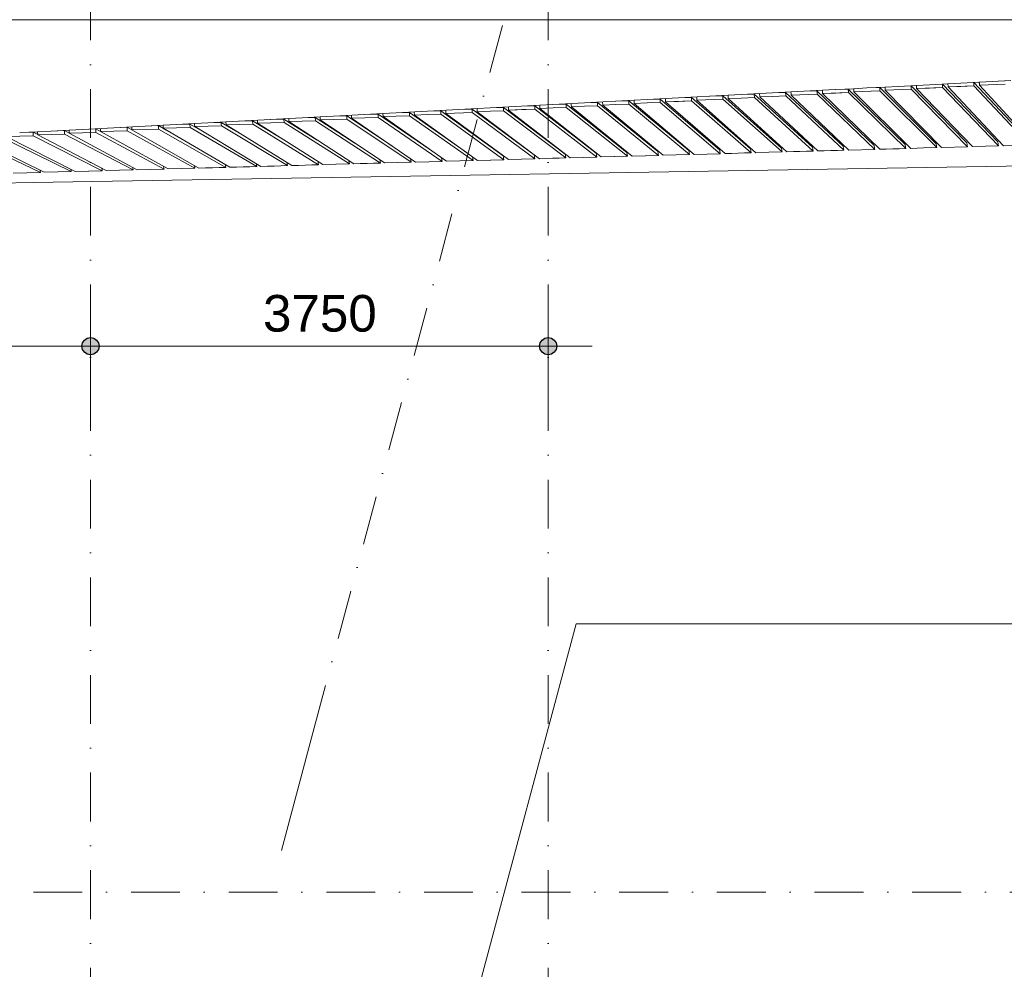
# Model space of a CAD drawing. Header units: millimetres. Extents: x -2530 to 151695, y -8763 to 71774.
# Tile 64 of 126: x 65461 to 73529, y 9155 to 16937. Entities that reach past the tile are written whole.
import ezdxf

# ---------------------------------------------------------------- set-up
doc = ezdxf.new("R2010")
doc.units = ezdxf.units.MM
doc.linetypes.add('RR_Level', pattern=[800, 400, -200, 0, -200])
for name, color, linetype, lineweight in [('A-____-____-DIMS', 211, 'Continuous', 9), ('A-____-____-DIMS-200', 211, 'Continuous', 9), ('A-DETL-____-OTLN', 90, 'Continuous', 13), ('A-FLOR-____-OTLN', 192, 'Continuous', 18), ('A-WALL-____-OTLN', 113, 'Continuous', 18), ('S-GRID-____-OTLN', 1, 'Continuous', 9)]:
    doc.layers.add(name, color=color, linetype=linetype, lineweight=lineweight)
doc.styles.add('Arial_2', font='arial.ttf', dxfattribs={"height": 300})
doc.dimstyles.new('1_5mm_interne_maten_en_details', dxfattribs={"dimscale": 304.8, "dimtxt": 1.004192, "dimasz": 1.83727, "dimexe": 0.984252, "dimexo": 0.0625, "dimgap": 0.098425, "dimtad": 1, "dimdec": 0, "dimlfac": 304.8, "dimzin": 0, "dimdsep": 46, "dimtxsty": 'Arial_2', "dimblk1": 'DOTSMALL', "dimblk2": 'DOTSMALL', "dimsah": 1, "dimcen": 0.09, "dimdle": 1.181102, "dimazin": 0, "dimtfac": 1, "dimtdec": 4, "dimtix": 1, "dimtmove": 0, "dimatfit": 3, "dimfxl": 0.003229, "dimfxlon": 1, "dimtvp": 1, "dimtfill": 1, "dimtolj": 1, "dimtzin": 0, "dimlwd": 13, "dimlwe": 13, "dimarcsym": 2})

# ---------------------------------------------------------------- blocks, each defined once
blk = doc.blocks.new('027_Gilde - ATC_FacadeModel_rvt-1-plot_V2 Copy 1')
at = {"layer": 'A-FLOR-____-OTLN', "color": 90}
for p, q in [((53703.8, 16936.5), (77244.1, 16936.2)), ((72401.8, 16376.8), (72552.9, 16384.8)), ((72552.9, 16384.8), (72658.8, 16390.4)), ((72658.8, 16390.4), (72915.9, 16403.9)), ((72915.9, 16403.9), (73581.6, 16439)), ((70859.5, 16295.5), (71266.9, 16317)), ((71269.2, 16317.1), (71373.6, 16322.6)), ((71373.6, 16322.6), (71630.6, 16336.2)), ((71630.6, 16336.2), (72038.5, 16357.7)), ((72038.5, 16357.7), (72144.7, 16363.3)), ((72144.8, 16363.3), (72295.7, 16371.2)), ((72295.7, 16371.2), (72401.8, 16376.8)), ((69317.1, 16214.2), (69574.2, 16227.7)), ((69574.2, 16227.7), (69723.7, 16235.6)), ((69723.7, 16235.6), (69831.2, 16241.3)), ((69831.2, 16241.3), (70088.3, 16254.8)), ((70088.3, 16254.8), (70495.3, 16276.3)), ((70495.3, 16276.3), (70602.4, 16281.9)), ((70602.4, 16281.9), (70859.5, 16295.5)), ((67774.8, 16132.8), (67923.2, 16140.7)), ((67923.2, 16140.7), (68031.8, 16146.4)), ((68031.9, 16146.4), (68437.7, 16167.8)), ((68437.7, 16167.8), (68545.9, 16173.5)), ((68546, 16173.5), (69060.1, 16200.6)), ((69060.1, 16200.6), (69209.3, 16208.5)), ((69209.3, 16208.5), (69317.1, 16214.2)), ((65975.4, 16038), (66489.5, 16065.1)), ((66489.5, 16065.1), (66637.1, 16072.9)), ((66637.1, 16072.9), (66746.6, 16078.6)), ((66746.6, 16078.6), (66894.3, 16086.4)), ((66894.3, 16086.4), (67003.6, 16092.2)), ((67003.6, 16092.2), (67151.6, 16100)), ((67151.6, 16100), (67517.7, 16119.3)), ((67517.7, 16119.3), (67666, 16127.1)), ((67666, 16127.1), (67774.8, 16132.8)), ((65461.3, 16010.9), (65608.2, 16018.6)), ((65608.2, 16018.6), (65718.3, 16024.4)), ((65718.4, 16024.4), (65865.4, 16032.2)), ((65865.4, 16032.2), (65975.4, 16038)), ((76891.9, 15794.2), (65570.7, 15601.1)), ((58474.5, 15491.3), (65570.7, 15601.1))]:
    blk.add_line(p, q, dxfattribs=at)
at = {"layer": 'A-WALL-____-OTLN', "color": 90}
for p, q in [((77245.4, 16936.2), (53703.8, 16936.5)), ((72508, 16380.1), (72401.7, 16376.8)), ((72508, 16380.1), (72401.7, 16376.8)), ((72508, 16380.1), (72969.8, 15920.5)), ((72508.4, 16366.3), (72508, 16380.1)), ((72508, 16380.1), (72969.8, 15920.5)), ((72508, 16380.1), (72508.4, 16366.3)), ((72553.6, 16359.5), (72552.8, 16387.1)), ((72553.6, 16359.5), (72552.8, 16387.1)), ((72764.9, 16393.7), (72658.8, 16390.4)), ((72764.9, 16393.7), (72658.8, 16390.4)), ((72764.9, 16393.7), (73223.1, 15927.7)), ((72765.6, 16366.1), (72764.9, 16393.7)), ((72764.9, 16393.7), (73223.1, 15927.7)), ((72764.9, 16393.7), (72765.6, 16366.1)), ((72810.8, 16373.1), (72810, 16400.6)), ((72810.8, 16373.1), (72810, 16400.6)), ((72810.8, 16373.1), (73022.6, 16379.7)), ((72915.9, 16403.9), (73021.8, 16407.2)), ((73021.8, 16407.2), (72915.9, 16403.9)), ((72916.7, 16376.4), (73022.6, 16379.7)), ((73021.8, 16407.2), (73476.4, 15934.8)), ((73022.6, 16379.7), (73021.8, 16407.2)), ((73021.8, 16407.2), (73476.4, 15934.8)), ((73021.8, 16407.2), (73022.6, 16379.7)), ((73022.6, 16379.7), (73481.9, 15902.3)), ((73022.6, 16379.7), (73481.9, 15902.3)), ((73068, 16386.7), (73067.2, 16414.2)), ((73068, 16386.7), (73067.2, 16414.2)), ((73068, 16386.7), (73279.5, 16393.3)), ((73173.7, 16390), (73068, 16386.7)), ((73068, 16386.7), (73522.9, 15903.6)), ((73522.9, 15903.6), (73068, 16386.7)), ((73173, 16417.5), (73278.7, 16420.8)), ((73278.7, 16420.8), (73173, 16417.5)), ((73173.7, 16390), (73279.5, 16393.3)), ((73278.7, 16420.8), (73729.7, 15942)), ((73279.5, 16393.3), (73278.7, 16420.8)), ((73278.7, 16420.8), (73729.7, 15942)), ((73278.7, 16420.8), (73279.5, 16393.3)), ((73279.5, 16393.3), (73735.3, 15909.4)), ((73279.5, 16393.3), (73735.3, 15909.4)), ((73325.1, 16400.3), (73324.4, 16427.7)), ((73324.8, 16414), (73324.4, 16427.7)), ((73324.8, 16414), (73325.1, 16400.3)), ((73325.1, 16400.3), (73536.4, 16406.9)), ((73536.4, 16406.9), (73325.1, 16400.3)), ((73325.1, 16400.3), (73776.5, 15910.7)), ((73325.1, 16400.3), (73776.5, 15910.7)), ((73535.7, 16434.4), (73430, 16431)), ((73535.7, 16434.4), (73430, 16431)), ((70966.5, 16298.8), (70859.4, 16295.5)), ((70859.5, 16295.5), (70966.5, 16298.8)), ((70966.5, 16298.8), (71450.2, 15877.8)), ((70967.2, 16270.8), (70966.5, 16298.8)), ((70966.5, 16298.8), (71450.2, 15877.8)), ((70966.5, 16298.8), (70966.8, 16284.8)), ((71010.4, 16277.9), (71009.7, 16303.4)), ((71010.1, 16291.8), (71009.7, 16303.4)), ((71223.4, 16312.3), (71116.5, 16309)), ((71223.4, 16312.3), (71116.5, 16309)), ((71223.4, 16312.3), (71703.4, 15884.9)), ((71223.8, 16298.4), (71223.4, 16312.3)), ((71223.4, 16312.3), (71703.4, 15884.9)), ((71223.4, 16312.3), (71224.2, 16284.4)), ((71223.8, 16298.4), (71224.2, 16284.4)), ((71267.6, 16291.5), (71266.9, 16317)), ((71267.6, 16291.5), (71266.9, 16317)), ((71373.6, 16322.6), (71480.3, 16325.9)), ((71480.3, 16325.9), (71373.6, 16322.6)), ((71481.1, 16298), (71374.3, 16294.7)), ((71374.3, 16294.7), (71481.1, 16298)), ((71480.3, 16325.9), (71956.7, 15892)), ((71481.1, 16298), (71480.3, 16325.9)), ((71480.3, 16325.9), (71956.7, 15892)), ((71480.3, 16325.9), (71481.1, 16298)), ((71481.1, 16298), (71962.2, 15859.8)), ((71481.1, 16298), (71962.2, 15859.8)), ((71524.8, 16305.1), (71524.1, 16330.5)), ((71524.8, 16305.1), (71524.1, 16330.5)), ((71524.8, 16305.1), (71631.4, 16308.4)), ((71631.4, 16308.4), (71524.8, 16305.1)), ((71524.8, 16305.1), (72001.5, 15861.1)), ((71524.8, 16305.1), (72001.5, 15861.1)), ((71630.6, 16336.2), (71737.2, 16339.4)), ((71737.2, 16339.4), (71630.6, 16336.2)), ((71738, 16311.6), (71631.4, 16308.4)), ((71631.4, 16308.4), (71738, 16311.6)), ((71737.2, 16339.4), (72209.9, 15899.1)), ((71738, 16311.6), (71737.2, 16339.4)), ((71737.2, 16339.4), (72210, 15899.1)), ((71737.2, 16339.4), (71738, 16311.6)), ((71738, 16311.6), (72215.4, 15866.9)), ((71738, 16311.6), (72215.4, 15866.9)), ((71781.3, 16346.4), (71781.6, 16332.5)), ((71781.6, 16332.5), (71781.3, 16346.4)), ((71782, 16318.7), (71781.6, 16332.5)), ((71781.6, 16332.5), (71782, 16318.7)), ((71782, 16318.7), (71994.9, 16325.2)), ((71994.9, 16325.2), (71782, 16318.7)), ((71782, 16318.7), (72255.1, 15868.1)), ((71782, 16318.7), (72255.1, 15868.1)), ((71994.1, 16353), (71887.7, 16349.7)), ((71994.1, 16353), (71887.7, 16349.7)), ((71994.1, 16353), (72463.2, 15906.2)), ((71994.5, 16339.1), (71994.1, 16353)), ((71994.1, 16353), (72463.2, 15906.2)), ((71994.1, 16353), (71994.5, 16339.1)), ((71994.5, 16339.1), (71994.9, 16325.2)), ((71994.5, 16339.1), (71994.9, 16325.2)), ((71994.9, 16325.2), (72468.7, 15874)), ((71994.9, 16325.2), (72468.7, 15874)), ((72039.2, 16332.3), (72038.5, 16360)), ((72039.2, 16332.3), (72038.5, 16360)), ((72039.2, 16332.3), (72251.8, 16338.9)), ((72145.5, 16335.6), (72039.2, 16332.3)), ((72039.2, 16332.3), (72508.6, 15875.2)), ((72039.2, 16332.3), (72508.6, 15875.2)), ((72251.1, 16366.6), (72144.7, 16363.3)), ((72251.1, 16366.6), (72144.7, 16363.3)), ((72145.5, 16335.6), (72251.8, 16338.9)), ((72251.1, 16366.6), (72716.5, 15913.4)), ((72251.4, 16352.7), (72251.1, 16366.6)), ((72251.1, 16366.6), (72716.5, 15913.4)), ((72251.1, 16366.6), (72251.8, 16338.9)), ((72251.4, 16352.7), (72251.8, 16338.9)), ((72251.8, 16338.9), (72722, 15881)), ((72251.8, 16338.9), (72722, 15881)), ((72295.6, 16373.5), (72296, 16359.7)), ((72296, 16359.7), (72295.6, 16373.5)), ((72296.4, 16345.9), (72296, 16359.7)), ((72296, 16359.7), (72296.4, 16345.9)), ((72296.4, 16345.9), (72508.7, 16352.5)), ((72508.7, 16352.5), (72296.4, 16345.9)), ((72296.4, 16345.9), (72762.2, 15882.3)), ((72296.4, 16345.9), (72762.2, 15882.3)), ((72508.4, 16366.3), (72508.7, 16352.5)), ((72508.4, 16366.3), (72508.7, 16352.5)), ((72508.7, 16352.5), (72975.3, 15888.1)), ((72508.7, 16352.5), (72975.3, 15888.1)), ((72553.6, 16359.5), (72765.6, 16366.1)), ((72765.6, 16366.1), (72553.6, 16359.5)), ((72553.6, 16359.5), (73015.8, 15889.4)), ((72553.6, 16359.5), (73015.8, 15889.4)), ((72765.6, 16366.1), (73228.6, 15895.2)), ((72765.6, 16366.1), (73228.6, 15895.2)), ((72916.7, 16376.4), (72810.8, 16373.1)), ((72810.8, 16373.1), (73269.4, 15896.5)), ((73269.4, 15896.5), (72810.8, 16373.1)), ((69317.1, 16214.2), (69425, 16217.4)), ((69425, 16217.4), (69317.1, 16214.2)), ((69425, 16217.4), (69930.7, 15835.2)), ((69425.8, 16189.1), (69425, 16217.4)), ((69425, 16217.4), (69930.7, 15835.2)), ((69425, 16217.4), (69425.8, 16189.1)), ((69466.5, 16222), (69466.8, 16210.4)), ((69466.8, 16210.4), (69466.5, 16222)), ((69681.9, 16231), (69574.1, 16227.7)), ((69574.2, 16227.7), (69681.9, 16231)), ((69681.9, 16231), (70183.9, 15842.3)), ((69682.3, 16216.8), (69681.9, 16231)), ((69681.9, 16231), (70183.9, 15842.3)), ((69681.9, 16231), (69682.3, 16216.8)), ((69682.3, 16216.8), (69682.7, 16202.7)), ((69682.3, 16216.8), (69682.7, 16202.7)), ((69724.4, 16209.9), (69723.7, 16235.6)), ((69724.4, 16209.9), (69723.7, 16235.6)), ((69831.2, 16241.3), (69938.8, 16244.5)), ((69938.8, 16244.5), (69831.2, 16241.3)), ((69938.8, 16244.5), (70437.2, 15849.4)), ((69939.6, 16216.3), (69938.8, 16244.5)), ((69938.8, 16244.5), (70437.2, 15849.4)), ((69938.8, 16244.5), (69939.6, 16216.3)), ((69980.9, 16249.2), (69981.2, 16237.5)), ((69981.2, 16237.5), (69980.9, 16249.2)), ((69981.6, 16223.5), (69981.2, 16237.5)), ((69981.2, 16237.5), (69981.6, 16223.5)), ((69981.6, 16223.5), (70089.1, 16226.7)), ((70089.1, 16226.7), (69981.6, 16223.5)), ((69981.6, 16223.5), (70480.1, 15818.7)), ((70480.1, 15818.7), (69981.6, 16223.5)), ((70088.3, 16254.8), (70195.7, 16258.1)), ((70195.7, 16258.1), (70088.3, 16254.8)), ((70196.5, 16230), (70089.1, 16226.7)), ((70089.1, 16226.7), (70196.5, 16230)), ((70195.7, 16258.1), (70690.4, 15856.4)), ((70196.1, 16244), (70195.7, 16258.1)), ((70195.7, 16258.1), (70690.4, 15856.4)), ((70195.7, 16258.1), (70196.1, 16244)), ((70196.1, 16244), (70196.5, 16230)), ((70196.1, 16244), (70196.5, 16230)), ((70196.5, 16230), (70695.8, 15824.6)), ((70196.5, 16230), (70695.8, 15824.6)), ((70238.8, 16237.1), (70238.1, 16262.7)), ((70238.8, 16237.1), (70238.1, 16262.7)), ((70238.8, 16237.1), (70346.1, 16240.3)), ((70346.1, 16240.3), (70238.8, 16237.1)), ((70238.8, 16237.1), (70733.7, 15825.8)), ((70733.7, 15825.8), (70238.8, 16237.1)), ((70345.4, 16268.4), (70452.7, 16271.6)), ((70452.7, 16271.6), (70345.4, 16268.4)), ((70453.4, 16243.6), (70346.1, 16240.3)), ((70346.1, 16240.3), (70453.4, 16243.6)), ((70452.7, 16271.6), (70943.6, 15863.5)), ((70453.4, 16243.6), (70452.7, 16271.6)), ((70452.7, 16271.6), (70943.6, 15863.5)), ((70452.7, 16271.6), (70453.4, 16243.6)), ((70453.4, 16243.6), (70949, 15831.6)), ((70453.4, 16243.6), (70949, 15831.6)), ((70496, 16250.7), (70495.4, 16275.7)), ((70495.7, 16264.7), (70495.4, 16275.7)), ((70495.7, 16264.7), (70496, 16250.7)), ((70496, 16250.7), (70603.2, 16253.9)), ((70603.2, 16253.9), (70496, 16250.7)), ((70496, 16250.7), (70987.2, 15832.8)), ((70987.2, 15832.8), (70496, 16250.7)), ((70602.4, 16281.9), (70709.6, 16285.2)), ((70709.6, 16285.2), (70602.4, 16281.9)), ((70710.3, 16257.2), (70603.2, 16253.9)), ((70603.2, 16253.9), (70710.3, 16257.2)), ((70709.6, 16285.2), (71196.9, 15870.6)), ((70709.9, 16271.2), (70709.6, 16285.2)), ((70709.6, 16285.2), (71196.9, 15870.6)), ((70709.6, 16285.2), (70710.3, 16257.2)), ((70709.9, 16271.2), (70710.3, 16257.2)), ((70710.3, 16257.2), (71202.3, 15838.7)), ((70710.3, 16257.2), (71202.3, 15838.7)), ((70752.5, 16289.9), (70752.9, 16278.2)), ((70752.9, 16278.2), (70752.5, 16289.9)), ((70753.2, 16264.3), (70752.9, 16278.2)), ((70752.9, 16278.2), (70753.2, 16264.3)), ((70753.2, 16264.3), (70967.2, 16270.8)), ((70860.2, 16267.5), (70753.2, 16264.3)), ((70753.2, 16264.3), (71240.8, 15839.9)), ((70753.2, 16264.3), (71240.8, 15839.9)), ((70860.2, 16267.5), (70967.2, 16270.8)), ((70966.8, 16284.8), (70967.2, 16270.8)), ((70967.2, 16270.8), (71455.6, 15845.7)), ((70967.2, 16270.8), (71455.6, 15845.7)), ((71010.1, 16291.8), (71010.4, 16277.9)), ((71010.4, 16277.9), (71224.2, 16284.4)), ((71224.2, 16284.4), (71010.4, 16277.9)), ((71010.4, 16277.9), (71494.4, 15846.9)), ((71010.4, 16277.9), (71494.4, 15846.9)), ((71224.2, 16284.4), (71708.9, 15852.8)), ((71224.2, 16284.4), (71708.9, 15852.8)), ((71267.6, 16291.5), (71374.3, 16294.7)), ((71374.3, 16294.7), (71267.6, 16291.5)), ((71267.6, 16291.5), (71747.9, 15854)), ((71267.6, 16291.5), (71747.9, 15854)), ((67774.8, 16132.8), (67883.7, 16136)), ((67883.7, 16136), (67774.8, 16132.8)), ((67883.7, 16136), (68207.1, 15925.7)), ((67884.4, 16107.5), (67883.7, 16136)), ((67883.7, 16136), (68207.1, 15925.7)), ((67883.7, 16136), (67884.4, 16107.5)), ((67923.2, 16140.7), (67923.6, 16128.9)), ((67923.6, 16128.9), (67923.2, 16140.7)), ((68140.6, 16149.6), (68031.8, 16146.4)), ((68140.6, 16149.6), (68031.9, 16146.4)), ((68140.6, 16149.6), (68515.1, 15899.7)), ((68140.9, 16135.3), (68140.6, 16149.6)), ((68140.6, 16149.6), (68515.1, 15899.7)), ((68140.6, 16149.6), (68140.9, 16135.3)), ((68181.2, 16128.3), (68180.5, 16154.2)), ((68181.2, 16128.3), (68180.5, 16154.2)), ((68397.4, 16163.2), (68288.9, 16160)), ((68397.4, 16163.2), (68288.9, 16160)), ((68397.4, 16163.2), (68823.1, 15871.8)), ((68398.2, 16134.7), (68397.4, 16163.2)), ((68397.4, 16163.2), (68823.1, 15871.8)), ((68397.4, 16163.2), (68398.2, 16134.7)), ((68438.4, 16141.9), (68437.7, 16167.8)), ((68438.4, 16141.9), (68437.7, 16167.8)), ((68438.4, 16141.9), (68655.1, 16148.3)), ((68546.7, 16145.1), (68438.4, 16141.9)), ((68438.4, 16141.9), (68958.7, 15776.6)), ((68958.7, 15776.6), (68438.4, 16141.9)), ((68654.3, 16176.7), (68545.9, 16173.5)), ((68546, 16173.5), (68654.3, 16176.7)), ((68546.7, 16145.1), (68655.1, 16148.3)), ((68654.3, 16176.7), (69130.1, 15842.8)), ((68655.1, 16148.3), (68654.3, 16176.7)), ((68654.3, 16176.7), (69130.1, 15842.8)), ((68654.3, 16176.7), (68655.1, 16148.3)), ((68655.1, 16148.3), (69176.2, 15782.5)), ((68655.1, 16148.3), (69176.2, 15782.5)), ((68695.6, 16155.5), (68694.9, 16181.4)), ((68695.6, 16155.5), (68694.9, 16181.4)), ((68695.6, 16155.5), (68803.8, 16158.7)), ((68803.8, 16158.7), (68695.6, 16155.5)), ((68695.6, 16155.5), (69212.3, 15783.6)), ((69212.3, 15783.6), (68695.6, 16155.5)), ((68803, 16187.1), (68911.2, 16190.3)), ((68911.2, 16190.3), (68803, 16187.1)), ((68912, 16161.9), (68803.8, 16158.7)), ((68803.8, 16158.7), (68912, 16161.9)), ((68911.2, 16190.3), (69424.2, 15821.1)), ((68912, 16161.9), (68911.2, 16190.3)), ((68911.2, 16190.3), (69424.2, 15821.1)), ((68911.2, 16190.3), (68912, 16161.9)), ((68912, 16161.9), (69429.5, 15789.5)), ((68912, 16161.9), (69429.5, 15789.5)), ((68952.8, 16169.1), (68952.1, 16194.9)), ((68952.8, 16169.1), (68952.1, 16194.9)), ((68952.8, 16169.1), (69168.9, 16175.5)), ((69168.9, 16175.5), (68952.8, 16169.1)), ((68952.8, 16169.1), (69465.8, 15790.6)), ((68952.8, 16169.1), (69465.8, 15790.6)), ((69168.1, 16203.8), (69060, 16200.6)), ((69168.1, 16203.8), (69060, 16200.6)), ((69168.1, 16203.8), (69677.5, 15828.1)), ((69168.9, 16175.5), (69168.1, 16203.8)), ((69168.1, 16203.8), (69677.5, 15828.1)), ((69168.1, 16203.8), (69168.9, 16175.5)), ((69168.9, 16175.5), (69682.7, 15796.5)), ((69168.9, 16175.5), (69682.7, 15796.5)), ((69210, 16182.7), (69209.3, 16208.5)), ((69210, 16182.7), (69209.3, 16208.5)), ((69210, 16182.7), (69317.9, 16185.9)), ((69317.9, 16185.9), (69210, 16182.7)), ((69210, 16182.7), (69719.4, 15797.6)), ((69210, 16182.7), (69719.4, 15797.6)), ((69425.8, 16189.1), (69317.9, 16185.9)), ((69317.9, 16185.9), (69425.8, 16189.1)), ((69425.8, 16189.1), (69936, 15803.5)), ((69425.8, 16189.1), (69936, 15803.5)), ((69467.2, 16196.3), (69466.8, 16210.4)), ((69466.8, 16210.4), (69467.2, 16196.3)), ((69467.2, 16196.3), (69682.7, 16202.7)), ((69575, 16199.5), (69467.2, 16196.3)), ((69467.2, 16196.3), (69973, 15804.7)), ((69973, 15804.7), (69467.2, 16196.3)), ((69575, 16199.5), (69682.7, 16202.7)), ((69682.7, 16202.7), (70189.2, 15810.5)), ((69682.7, 16202.7), (70189.2, 15810.5)), ((69724.4, 16209.9), (69832, 16213.1)), ((69832, 16213.1), (69724.4, 16209.9)), ((69724.4, 16209.9), (70226.5, 15811.7)), ((70226.5, 15811.7), (69724.4, 16209.9)), ((69939.6, 16216.3), (69832, 16213.1)), ((69832, 16213.1), (69939.6, 16216.3)), ((69939.6, 16216.3), (70442.5, 15817.6)), ((69939.6, 16216.3), (70442.5, 15817.6)), ((66380.6, 16033.1), (66379.9, 16059.3)), ((66380.6, 16033.1), (66379.9, 16059.3)), ((66489.5, 16065.1), (66599.2, 16068.3)), ((66599.2, 16068.3), (66489.5, 16065.1)), ((66599.2, 16068.3), (66661.9, 16032.6)), ((66600, 16039.4), (66599.2, 16068.3)), ((66599.2, 16068.3), (66661.9, 16032.6)), ((66599.2, 16068.3), (66600, 16039.4)), ((66637.8, 16046.7), (66637.1, 16072.9)), ((66637.8, 16046.7), (66637.1, 16072.9)), ((66856.1, 16081.8), (66746.5, 16078.6)), ((66746.6, 16078.6), (66856.1, 16081.8)), ((66856.1, 16081.8), (66971.7, 16014.3)), ((66856.9, 16053.1), (66856.1, 16081.8)), ((66856.1, 16081.8), (66971.7, 16014.3)), ((66856.1, 16081.8), (66856.9, 16053.1)), ((66894.3, 16086.4), (66894.7, 16074.6)), ((66894.7, 16074.6), (66894.3, 16086.4)), ((66895.1, 16060.3), (66894.7, 16074.6)), ((66894.7, 16074.6), (66895.1, 16060.3)), ((66895.1, 16060.3), (67004.4, 16063.5)), ((67004.4, 16063.5), (66895.1, 16060.3)), ((66895.1, 16060.3), (67437.3, 15734.6)), ((66895.1, 16060.3), (67437.3, 15734.6)), ((67003.6, 16092.2), (67113, 16095.4)), ((67113, 16095.4), (67003.6, 16092.2)), ((67113.8, 16066.7), (67004.4, 16063.5)), ((67004.4, 16063.5), (67113.8, 16066.7)), ((67113, 16095.4), (67281, 15994.5)), ((67113.4, 16081), (67113, 16095.4)), ((67113, 16095.4), (67281, 15994.5)), ((67113, 16095.4), (67113.4, 16081)), ((67113.4, 16081), (67113.8, 16066.7)), ((67113.4, 16081), (67113.8, 16066.7)), ((67113.8, 16066.7), (67656.8, 15740.6)), ((67113.8, 16066.7), (67656.8, 15740.6)), ((67152.3, 16073.9), (67151.6, 16100)), ((67152.3, 16073.9), (67151.6, 16100)), ((67152.3, 16073.9), (67261.5, 16077.1)), ((67261.5, 16077.1), (67152.3, 16073.9)), ((67152.3, 16073.9), (67690.9, 15741.6)), ((67152.3, 16073.9), (67690.9, 15741.6)), ((67260.7, 16105.7), (67369.9, 16108.9)), ((67369.9, 16108.9), (67260.7, 16105.7)), ((67370.7, 16080.3), (67261.5, 16077.1)), ((67261.5, 16077.1), (67370.7, 16080.3)), ((67369.9, 16108.9), (67590, 15973.1)), ((67370.7, 16080.3), (67369.9, 16108.9)), ((67369.9, 16108.9), (67590, 15973.1)), ((67369.9, 16108.9), (67370.7, 16080.3)), ((67370.7, 16080.3), (67910, 15747.5)), ((67370.7, 16080.3), (67910, 15747.5)), ((67409.5, 16087.5), (67408.8, 16113.5)), ((67409.5, 16087.5), (67408.8, 16113.5)), ((67409.5, 16087.5), (67627.5, 16093.9)), ((67518.5, 16090.7), (67409.5, 16087.5)), ((67409.5, 16087.5), (67944.4, 15748.6)), ((67944.4, 15748.6), (67409.5, 16087.5)), ((67517.7, 16119.3), (67626.8, 16122.5)), ((67626.8, 16122.5), (67517.8, 16119.3)), ((67518.5, 16090.7), (67627.5, 16093.9)), ((67626.8, 16122.5), (67898.6, 15950.3)), ((67627.5, 16093.9), (67626.8, 16122.5)), ((67626.8, 16122.5), (67898.7, 15950.2)), ((67626.8, 16122.5), (67627.5, 16093.9)), ((67627.5, 16093.9), (68163.2, 15754.5)), ((67627.5, 16093.9), (68163.2, 15754.5)), ((67666.7, 16101.1), (67666, 16127.1)), ((67666.7, 16101.1), (67666, 16127.1)), ((67666.7, 16101.1), (67775.6, 16104.3)), ((67775.6, 16104.3), (67666.7, 16101.1)), ((67666.7, 16101.1), (68198, 15755.6)), ((67666.7, 16101.1), (68198, 15755.6)), ((67884.4, 16107.5), (67775.6, 16104.3)), ((67775.6, 16104.3), (67884.4, 16107.5)), ((67884.4, 16107.5), (68416.5, 15761.5)), ((67884.4, 16107.5), (68416.5, 15761.5)), ((67923.9, 16114.7), (67923.6, 16128.9)), ((67923.6, 16128.9), (67923.9, 16114.7)), ((68141.3, 16121.1), (67923.9, 16114.7)), ((67923.9, 16114.7), (68032.6, 16117.9)), ((67923.9, 16114.7), (68451.6, 15762.6)), ((67923.9, 16114.7), (68451.6, 15762.6)), ((68141.3, 16121.1), (68032.6, 16117.9)), ((68140.9, 16135.3), (68141.3, 16121.1)), ((68140.9, 16135.3), (68141.3, 16121.1)), ((68141.3, 16121.1), (68669.7, 15768.5)), ((68141.3, 16121.1), (68669.7, 15768.5)), ((68181.2, 16128.3), (68398.2, 16134.7)), ((68398.2, 16134.7), (68181.2, 16128.3)), ((68181.2, 16128.3), (68705.1, 15769.6)), ((68181.2, 16128.3), (68705.1, 15769.6)), ((68398.2, 16134.7), (68923, 15775.5)), ((68398.2, 16134.7), (68923, 15775.5)), ((65351.7, 15978.7), (65462.1, 15981.9)), ((65462.1, 15981.9), (65351.7, 15978.7)), ((65351.7, 15978.7), (65916, 15692.9)), ((65916, 15692.9), (65351.7, 15978.7)), ((65461.3, 16010.9), (65571.7, 16014)), ((65571.7, 16014), (65461.3, 16010.9)), ((65572.5, 15985), (65462.1, 15981.9)), ((65462.1, 15981.9), (65572.5, 15985)), ((65571.7, 16014), (65608.8, 15995.2)), ((65572.1, 15999.5), (65571.7, 16014)), ((65571.7, 16014), (65608.8, 15995.2)), ((65571.7, 16014), (65572.5, 15985)), ((65572.1, 15999.5), (65572.5, 15985)), ((65572.5, 15985), (66137.5, 15698.8)), ((65572.5, 15985), (66137.5, 15698.8)), ((65608.9, 15992.3), (65608.2, 16018.6)), ((65608.9, 15992.3), (65608.2, 16018.6)), ((65608.9, 15992.3), (65719.1, 15995.5)), ((65719.1, 15995.5), (65608.9, 15992.3)), ((65608.9, 15992.3), (66169.5, 15699.8)), ((66169.5, 15699.8), (65608.9, 15992.3)), ((65718.4, 16024.4), (65828.6, 16027.6)), ((65828.6, 16027.6), (65718.4, 16024.4)), ((65829.4, 15998.6), (65719.1, 15995.5)), ((65719.1, 15995.5), (65829.4, 15998.6)), ((65828.6, 16027.6), (65866.1, 16008)), ((65829.4, 15998.6), (65828.6, 16027.6)), ((65828.6, 16027.6), (65866.1, 16008)), ((65828.6, 16027.6), (65829.4, 15998.6)), ((65829.4, 15998.6), (66390.7, 15705.8)), ((65829.4, 15998.6), (66390.7, 15705.8)), ((65866.1, 16005.9), (65865.4, 16032.2)), ((65866.1, 16005.9), (65865.4, 16032.2)), ((65866.1, 16005.9), (65976.2, 16009.1)), ((65976.2, 16009.1), (65866.1, 16005.9)), ((65866.1, 16005.9), (66423.1, 15706.8)), ((66423.1, 15706.8), (65866.1, 16005.9)), ((65975.4, 16038), (66085.5, 16041.1)), ((66085.5, 16041.1), (65975.4, 16038)), ((66086.2, 16012.2), (65976.2, 16009.1)), ((65976.2, 16009.1), (66086.2, 16012.2)), ((66085.5, 16041.1), (66123.3, 16020.8)), ((66086.2, 16012.2), (66085.5, 16041.1)), ((66085.5, 16041.1), (66123.3, 16020.8)), ((66085.5, 16041.1), (66086.2, 16012.2)), ((66086.2, 16012.2), (66643.9, 15712.7)), ((66086.2, 16012.2), (66643.9, 15712.7)), ((66122.7, 16045.7), (66123, 16033.9)), ((66123, 16033.9), (66122.7, 16045.7)), ((66123.4, 16019.5), (66123, 16033.9)), ((66123, 16033.9), (66123.4, 16019.5)), ((66123.4, 16019.5), (66343.1, 16025.8)), ((66343.1, 16025.8), (66123.4, 16019.5)), ((66123.4, 16019.5), (66676.6, 15713.7)), ((66123.4, 16019.5), (66676.6, 15713.7)), ((66342.3, 16054.7), (66232.5, 16051.5)), ((66342.3, 16054.7), (66232.5, 16051.5)), ((66342.3, 16054.7), (66380.6, 16033.6)), ((66342.7, 16040.3), (66342.3, 16054.7)), ((66342.3, 16054.7), (66380.6, 16033.6)), ((66342.3, 16054.7), (66342.7, 16040.3)), ((66342.7, 16040.3), (66343.1, 16025.8)), ((66342.7, 16040.3), (66343.1, 16025.8)), ((66343.1, 16025.8), (66897.1, 15719.7)), ((66343.1, 16025.8), (66897.1, 15719.7)), ((66380.6, 16033.1), (66600, 16039.4)), ((66490.3, 16036.3), (66380.6, 16033.1)), ((66380.6, 16033.1), (66930.2, 15720.7)), ((66380.6, 16033.1), (66930.2, 15720.7)), ((66490.3, 16036.3), (66600, 16039.4)), ((66600, 16039.4), (67150.3, 15726.6)), ((66600, 16039.4), (67150.3, 15726.6)), ((66637.8, 16046.7), (66856.9, 16053.1)), ((66747.4, 16049.9), (66637.8, 16046.7)), ((66637.8, 16046.7), (67183.8, 15727.7)), ((66637.8, 16046.7), (67183.8, 15727.7)), ((66747.4, 16049.9), (66856.9, 16053.1)), ((66856.9, 16053.1), (67403.6, 15733.6)), ((66856.9, 16053.1), (67403.6, 15733.6)), ((65058.7, 15957.8), (65631.1, 15685)), ((65058.7, 15957.8), (65631.1, 15685)), ((65094.5, 15965.1), (65662.4, 15685.9)), ((65094.5, 15965.1), (65662.4, 15685.9)), ((65315.6, 15971.4), (65884.3, 15691.9)), ((65315.6, 15971.4), (65884.3, 15691.9)), ((72212.6, 15883.3), (72210, 15899.1)), ((72465.9, 15890.4), (72463.2, 15906.2)), ((72717.9, 15905.5), (72716.5, 15913.4)), ((72717.9, 15905.5), (72719.3, 15897.2)), ((72720.6, 15889.2), (72719.3, 15897.2)), ((72971.1, 15912.6), (72969.8, 15920.5)), ((72971.1, 15912.6), (72972.6, 15904.3)), ((72973.9, 15896.3), (72972.6, 15904.3)), ((72973.9, 15896.3), (72975.3, 15888.1)), ((73225.7, 15895.1), (73015.8, 15889.4)), ((73225.8, 15911.7), (73223.1, 15927.7)), ((73228.6, 15895.2), (73225.7, 15895.1)), ((73225.8, 15911.7), (73228.6, 15895.2)), ((73374.2, 15899.4), (73269.4, 15896.5)), ((73375.7, 15899.4), (73374.2, 15899.4)), ((73375.7, 15899.4), (73480.4, 15902.2)), ((73481.9, 15902.8), (73476.4, 15934.8)), ((73481.9, 15902.3), (73480.4, 15902.2)), ((73481.9, 15902.8), (73481.9, 15902.3)), ((73627.6, 15906.4), (73522.9, 15903.6)), ((69426.8, 15805.5), (69424.2, 15821.1)), ((69680, 15812.5), (69677.5, 15828.1)), ((69933.3, 15819.6), (69930.7, 15835.2)), ((69933.3, 15819.6), (69936, 15803.5)), ((70186.5, 15826.6), (70183.9, 15842.3)), ((70186.5, 15826.6), (70186.6, 15826.4)), ((70186.6, 15826.4), (70189.2, 15810.7)), ((70333.4, 15814.6), (70226.5, 15811.7)), ((70334.5, 15814.6), (70333.4, 15814.6)), ((70334.5, 15814.6), (70441.4, 15817.5)), ((70439.8, 15833.7), (70437.2, 15849.4)), ((70439.8, 15833.7), (70442.5, 15817.6)), ((70442.5, 15817.6), (70441.4, 15817.5)), ((70586.8, 15821.6), (70480.1, 15818.7)), ((70587.9, 15821.7), (70586.8, 15821.6)), ((70587.9, 15821.7), (70694.6, 15824.6)), ((70693, 15840.8), (70690.4, 15856.4)), ((70693, 15840.8), (70693.1, 15840.5)), ((70693.1, 15840.5), (70695.7, 15824.8)), ((70695.8, 15824.6), (70694.6, 15824.6)), ((70695.7, 15824.8), (70695.8, 15824.6)), ((70840.2, 15828.7), (70733.7, 15825.8)), ((70841.3, 15828.7), (70840.2, 15828.7)), ((70841.3, 15828.7), (70947.9, 15831.6)), ((70949, 15832), (70943.6, 15863.5)), ((70949, 15831.6), (70947.9, 15831.6)), ((70949, 15832), (70949, 15831.6)), ((71093.6, 15835.7), (70987.2, 15832.8)), ((71094.8, 15835.7), (71093.6, 15835.7)), ((71094.8, 15835.7), (71201.1, 15838.6)), ((71198.2, 15862.8), (71196.9, 15870.6)), ((71198.2, 15862.8), (71199.6, 15854.7)), ((71200.9, 15846.8), (71199.6, 15854.7)), ((71200.9, 15846.8), (71202.3, 15838.7)), ((71202.3, 15838.7), (71201.1, 15838.6)), ((71293.9, 15841.3), (71240.8, 15839.9)), ((71348.2, 15842.8), (71293.9, 15841.3)), ((71348.2, 15842.8), (71401.2, 15844.2)), ((71455.6, 15845.7), (71401.2, 15844.2)), ((71452.8, 15862), (71450.2, 15877.8)), ((71452.8, 15862), (71455.6, 15845.7)), ((71600.2, 15849.8), (71494.4, 15846.9)), ((71708.9, 15852.8), (71600.2, 15849.8)), ((71704.7, 15877), (71703.4, 15884.9)), ((71704.7, 15877), (71706.1, 15868.8)), ((71707.5, 15860.9), (71706.1, 15868.8)), ((71707.5, 15860.9), (71708.9, 15852.8)), ((71800.8, 15855.4), (71747.9, 15854)), ((71855, 15856.9), (71800.8, 15855.4)), ((71855, 15856.9), (71907.9, 15858.4)), ((71962.2, 15859.8), (71907.9, 15858.4)), ((71962.1, 15860.2), (71956.7, 15892)), ((71962.1, 15860.2), (71962.2, 15859.8)), ((72054.3, 15862.5), (72001.5, 15861.1)), ((72108.5, 15864), (72054.3, 15862.5)), ((72108.5, 15864), (72161.3, 15865.4)), ((72215.4, 15866.9), (72161.3, 15865.4)), ((72212.6, 15883.3), (72215.4, 15866.9)), ((72466, 15873.9), (72255.1, 15868.1)), ((72465.9, 15890.4), (72466, 15890.1)), ((72466, 15890.1), (72468.7, 15874.2)), ((72468.7, 15874), (72466, 15873.9)), ((72468.7, 15874.2), (72468.7, 15874)), ((72561.3, 15876.7), (72508.6, 15875.2)), ((72615.3, 15878.1), (72561.3, 15876.7)), ((72615.3, 15878.1), (72668, 15879.6)), ((72722, 15881), (72668, 15879.6)), ((72720.6, 15889.2), (72722, 15881)), ((72867.2, 15885.2), (72762.2, 15882.3)), ((72975.3, 15888.1), (72867.2, 15885.2)), ((66643.9, 15712.9), (66640.7, 15733.6)), ((66893.8, 15741.4), (66894.7, 15735.2)), ((66895.9, 15727.5), (66894.7, 15735.2)), ((67147.9, 15742.3), (67146.8, 15749.3)), ((67147.9, 15742.3), (67150.3, 15726.6)), ((67403.6, 15733.6), (67348.2, 15732.1)), ((67401.1, 15749.3), (67399.9, 15757.1)), ((67401.1, 15749.3), (67403.6, 15733.6)), ((67491.8, 15736.1), (67437.3, 15734.6)), ((67547, 15737.6), (67491.8, 15736.1)), ((67547, 15737.6), (67601.5, 15739.1)), ((67656.8, 15740.6), (67601.5, 15739.1)), ((67654.3, 15756.3), (67652.9, 15765)), ((67654.3, 15756.3), (67654.3, 15756.2)), ((67654.3, 15756.2), (67656.8, 15740.7)), ((67656.8, 15740.7), (67656.8, 15740.6)), ((67745.3, 15743.1), (67690.9, 15741.6)), ((67800.4, 15744.6), (67745.3, 15743.1)), ((67800.4, 15744.6), (67854.8, 15746)), ((67910, 15747.5), (67854.8, 15746)), ((67907.5, 15763.3), (67906, 15773)), ((67907.5, 15763.3), (67910, 15747.5)), ((68053.1, 15751.5), (67944.4, 15748.6)), ((68053.8, 15751.6), (68053.1, 15751.5)), ((68053.8, 15751.6), (68162.5, 15754.5)), ((68163.2, 15754.7), (68159, 15781)), ((68163.2, 15754.5), (68162.5, 15754.5)), ((68163.2, 15754.7), (68163.2, 15754.5)), ((68252.2, 15757.1), (68198, 15755.6)), ((68307.2, 15758.5), (68252.2, 15757.1)), ((68307.2, 15758.5), (68361.4, 15760)), ((68416.5, 15761.5), (68361.4, 15760)), ((68413.9, 15777.4), (68412, 15789)), ((68413.9, 15777.4), (68416.5, 15761.5)), ((68559.7, 15765.5), (68451.6, 15762.6)), ((68669.7, 15768.5), (68559.7, 15765.5)), ((68667.1, 15784.4), (68665.1, 15797)), ((68667.1, 15784.4), (68667.2, 15784.2)), ((68667.2, 15784.2), (68669.7, 15768.6)), ((68669.7, 15768.6), (68669.7, 15768.5)), ((68813.1, 15772.5), (68705.1, 15769.6)), ((68923, 15775.5), (68813.1, 15772.5)), ((68920.4, 15791.4), (68918.1, 15805.1)), ((68920.4, 15791.4), (68923, 15775.5)), ((69066.5, 15779.5), (68958.7, 15776.6)), ((69067.4, 15779.5), (69066.5, 15779.5)), ((69067.4, 15779.5), (69175.3, 15782.5)), ((69176.2, 15782.8), (69171.2, 15813.2)), ((69176.2, 15782.5), (69175.3, 15782.5)), ((69176.2, 15782.8), (69176.2, 15782.5)), ((69319.9, 15786.5), (69212.3, 15783.6)), ((69320.9, 15786.5), (69319.9, 15786.5)), ((69320.9, 15786.5), (69428.5, 15789.5)), ((69426.8, 15805.5), (69429.5, 15789.5)), ((69429.5, 15789.5), (69428.5, 15789.5)), ((69573.2, 15793.5), (69465.8, 15790.6)), ((69682.7, 15796.5), (69573.2, 15793.5)), ((69680, 15812.5), (69682.7, 15796.5)), ((69773, 15799.1), (69719.4, 15797.6)), ((69827.7, 15800.6), (69773, 15799.1)), ((69827.7, 15800.6), (69881.3, 15802)), ((69936, 15803.5), (69881.3, 15802)), ((70080, 15807.6), (69973, 15804.7)), ((70081.1, 15807.6), (70080, 15807.6)), ((70081.1, 15807.6), (70188.2, 15810.5)), ((70189.2, 15810.5), (70188.2, 15810.5)), ((70189.2, 15810.7), (70189.2, 15810.5)), ((65519.5, 15682), (65408.9, 15679)), ((65631.1, 15685), (65519.5, 15682)), ((65628.8, 15700.5), (65631.1, 15685)), ((65772.8, 15688.9), (65662.4, 15685.9)), ((65884.3, 15691.9), (65772.8, 15688.9)), ((65881.5, 15710.3), (65882, 15707.3)), ((65883.1, 15699.7), (65882, 15707.3)), ((65883.1, 15699.7), (65884.3, 15691.9)), ((66026.2, 15695.8), (65916, 15692.9)), ((66026.7, 15695.9), (66026.2, 15695.8)), ((66026.7, 15695.9), (66137, 15698.8)), ((66134.6, 15718.1), (66135.2, 15714.3)), ((66136.3, 15706.6), (66135.2, 15714.3)), ((66136.3, 15706.6), (66137.5, 15698.8)), ((66137.5, 15698.8), (66137, 15698.8)), ((66279.6, 15702.8), (66169.5, 15699.8)), ((66280.1, 15702.8), (66279.6, 15702.8)), ((66280.1, 15702.8), (66390.2, 15705.8)), ((66388.3, 15721.4), (66387.6, 15725.8)), ((66388.3, 15721.4), (66390.7, 15705.8)), ((66390.7, 15705.8), (66390.2, 15705.8)), ((66532.9, 15709.7), (66423.1, 15706.8)), ((66533.5, 15709.8), (66532.9, 15709.7)), ((66533.5, 15709.8), (66643.3, 15712.7)), ((66643.9, 15712.7), (66643.3, 15712.7)), ((66643.9, 15712.9), (66643.9, 15712.7)), ((66786.2, 15716.7), (66676.6, 15713.7)), ((66897.1, 15719.7), (66786.2, 15716.7)), ((66895.9, 15727.5), (66897.1, 15719.7)), ((66984.9, 15722.2), (66930.2, 15720.7)), ((67040.3, 15723.7), (66984.9, 15722.2)), ((67040.3, 15723.7), (67095, 15725.1)), ((67150.3, 15726.6), (67095, 15725.1)), ((67238.4, 15729.1), (67183.8, 15727.7)), ((67293.7, 15730.6), (67238.4, 15729.1)), ((67293.7, 15730.6), (67348.2, 15732.1))]:
    blk.add_line(p, q, dxfattribs=at)
blk = doc.blocks.new('DIMBLOCK26-plot_V2 Copy 1')
at = {"layer": 'A-____-____-DIMS-200', "lineweight": 25}
h = blk.add_hatch(color=256, dxfattribs=at)
edge = h.paths.add_edge_path()
edge.add_arc((62291.5, 14261.2), 70, 0, 360)
h = blk.add_hatch(color=256, dxfattribs=at)
edge = h.paths.add_edge_path()
edge.add_arc((66041.5, 14261.2), 70, 0, 360)
at = {"layer": 'A-____-____-DIMS-200', "lineweight": 13}
for p, q in [((62291.5, 14561.2), (62291.5, 13961.2)), ((62291.5, 14261.2), (62291.5, 14561.2)), ((66041.5, 14561.2), (66041.5, 13961.2)), ((66041.5, 14261.2), (66041.5, 14561.2)), ((62291.5, 14261.2), (66041.5, 14261.2))]:
    blk.add_line(p, q, dxfattribs=at)
at = {"layer": 'A-____-____-DIMS-200', "lineweight": 25}
for centre in [(62291.5, 14261.2), (66041.5, 14261.2)]:
    blk.add_circle(centre, 70, dxfattribs=at)
at = {"layer": 'A-____-____-DIMS-200', "color": 0, "lineweight": 13, "insert": (63705, 14680.7), "char_height": 300, "width": 1107.531, "attachment_point": 1, "line_spacing_factor": 0.941778, "style": 'Arial_2', "bg_fill": 3, "box_fill_scale": 1.25, "bg_fill_color": 256, "bg_fill_true_color": 13158600, "bg_fill_transparency": 0}
blk.add_mtext('3750', dxfattribs=at)
blk = doc.blocks.new('_DotSmall')
at = {"color": 0, "linetype": 'ByBlock', "const_width": 0.5}
blk.add_lwpolyline([(-0.0625, 0, 1), (0.0625, 0, 1)], format="xyb", close=True, dxfattribs=at)
blk = doc.blocks.new('DIMBLOCK27-plot_V2 Copy 1')
at = {"layer": 'A-____-____-DIMS-200', "lineweight": 25}
h = blk.add_hatch(color=256, dxfattribs=at)
edge = h.paths.add_edge_path()
edge.add_arc((66041.5, 14261.2), 70, 0, 360)
h = blk.add_hatch(color=256, dxfattribs=at)
edge = h.paths.add_edge_path()
edge.add_arc((69791.5, 14261.2), 70, 0, 360)
at = {"layer": 'A-____-____-DIMS-200', "lineweight": 13}
for p, q in [((66041.5, 14561.2), (66041.5, 13961.2)), ((66041.5, 14261.2), (66041.5, 14561.2)), ((69791.5, 14561.2), (69791.5, 13961.2)), ((69791.5, 14261.2), (69791.5, 14561.2)), ((66041.5, 14261.2), (70151.5, 14261.2))]:
    blk.add_line(p, q, dxfattribs=at)
at = {"layer": 'A-____-____-DIMS-200', "lineweight": 25}
for centre in [(66041.5, 14261.2), (69791.5, 14261.2)]:
    blk.add_circle(centre, 70, dxfattribs=at)
at = {"layer": 'A-____-____-DIMS-200', "color": 0, "lineweight": 13, "insert": (67455, 14680.7), "char_height": 300, "width": 1107.531, "attachment_point": 1, "line_spacing_factor": 0.941778, "style": 'Arial_2', "bg_fill": 3, "box_fill_scale": 1.25, "bg_fill_color": 256, "bg_fill_true_color": 13158600, "bg_fill_transparency": 0}
blk.add_mtext('3750', dxfattribs=at)

msp = doc.modelspace()

# ---------------------------------------------------------------- linework, layer by layer
at = {"layer": 'A-DETL-____-OTLN', "lineweight": 9}
for p, q in [((65491.1755, -4921.282), (70021.6815, 11986.7966)), ((70021.6815, 11986.7966), (77364.1224, 11986.7966))]:
    msp.add_line(p, q, dxfattribs=at)
at = {"layer": 'S-GRID-____-OTLN', "linetype": 'RR_Level'}
for p, q in [((66041.4834, 70774.2271), (66041.4834, -6763.3674)), ((69791.4834, 70774.2271), (69791.4834, -6763.3674)), ((67864.6299, 11094.0622), (77964.8369, 48788.5481)), ((-34.3191, 9786.7966), (78338.1766, 9786.7966))]:
    msp.add_line(p, q, dxfattribs=at)
at = {"layer": 'S-GRID-____-OTLN'}
msp.add_line((67605.8108, 10128.1364), (67864.6299, 11094.0622), dxfattribs=at)

# ---------------------------------------------------------------- block references
at = {"lineweight": 5}
msp.add_blockref('027_Gilde - ATC_FacadeModel_rvt-1-plot_V2 Copy 1', (0, 0), dxfattribs=at)

# ---------------------------------------------------------------- next in the draw order: dimensions: what is measured, and where the dimension line sits
at = {"layer": 'A-____-____-DIMS', "lineweight": 13}
dim = msp.add_linear_dim(base=(66041.4834, 14261.2236), p1=(62291.4834, 14561.2236), p2=(66041.4834, 14561.2236), dimstyle='1_5mm_interne_maten_en_details', override={"dimpost": '<>', "dimfxl": 3750}, dxfattribs=at)
dim.commit()
dim.dimension.update_dxf_attribs({"geometry": 'DIMBLOCK26-plot_V2 Copy 1', "text_midpoint": (64166.4834, 14444.4978)})

# ---------------------------------------------------------------- next in the draw order: dimensions: what is measured, and where the dimension line sits
dim = msp.add_linear_dim(base=(69791.4834, 14261.2236), p1=(66041.4834, 14561.2236), p2=(69791.4834, 14561.2236), dimstyle='1_5mm_interne_maten_en_details', override={"dimpost": '<>', "dimfxl": 3750}, dxfattribs=at)
dim.commit()
dim.dimension.update_dxf_attribs({"geometry": 'DIMBLOCK27-plot_V2 Copy 1', "text_midpoint": (67916.4834, 14444.4978)})

doc.saveas('drawing.dxf')
